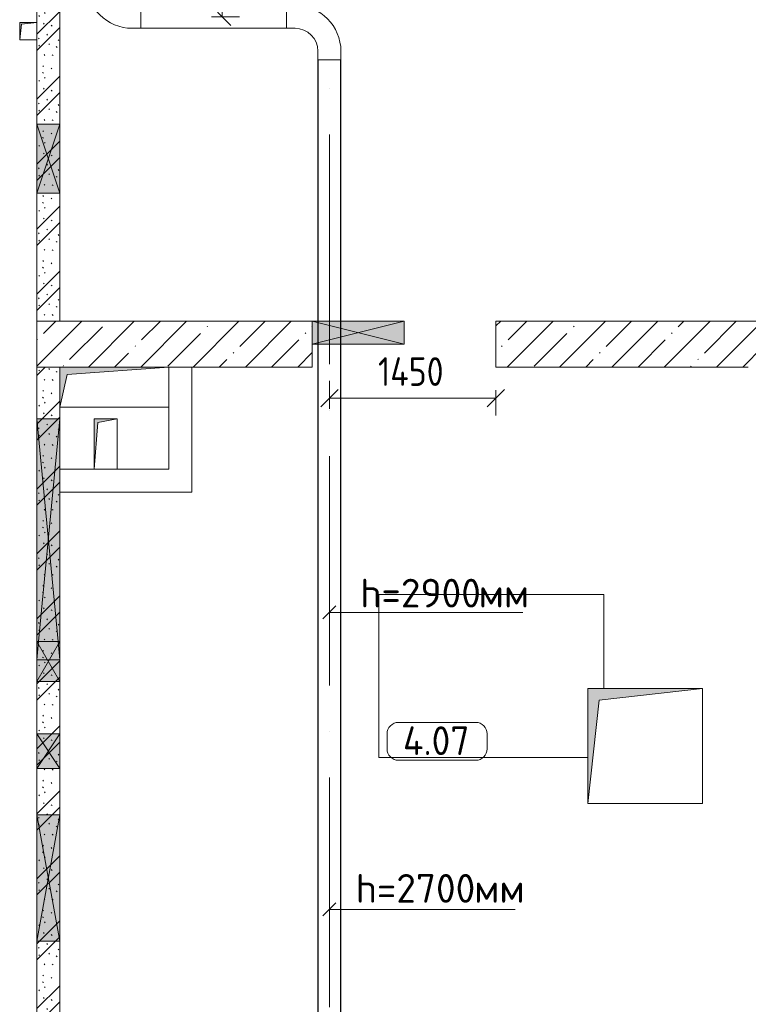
# Model space of a CAD drawing. Header units: millimetres. Extents: x -32229 to 192519, y -13689 to 125138.
# Tile 187 of 256: x 30985 to 37335, y 104500 to 113075. Entities that reach past the tile are written whole.
import ezdxf

# ---------------------------------------------------------------- set-up
doc = ezdxf.new("R2010")
doc.units = ezdxf.units.MM
doc.linetypes.add('ADSK_Осевая', pattern=[2800, 2000, -400, 0, -400])
for name, color, linetype, lineweight in [('A-____-____-DIMS', 7, 'Continuous', 9), ('A-____-____-DIMS-200', 7, 'Continuous', 9), ('A-AREA-____-IDEN', 7, 'Continuous', 9), ('A-FLOR-____-OTLN', 7, 'Continuous', 18), ('A-GLAZ-____-MCUT', 7, 'Continuous', 9), ('A-GLAZ-____-OTLN', 7, 'Continuous', 18), ('A-WALL-____-PATT', 7, 'Continuous', 40), ('E-CABL-TRAY-CNTR', 7, 'ADSK_Осевая', 18), ('E-CABL-TRAY-OTLN', 7, 'Continuous', 18), ('G-____-____-TEXT', 7, 'Continuous', 9), ('I-WALL-____-MCUT', 7, 'Continuous', 40), ('I-WALL-____-OTLN', 7, 'Continuous', 18), ('M-EQPM-____-OTLN', 7, 'Continuous', 18), ('S-COLS-____-MCUT', 7, 'Continuous', 40), ('S-COLS-____-OTLN', 7, 'Continuous', 18)]:
    doc.layers.add(name, color=color, linetype=linetype, lineweight=lineweight)
doc.layers.add('A-DETL-____-OTLN', color=7, linetype='Continuous', lineweight=9, true_color=0x00a600)
doc.styles.add('GOST Common_3', font='GOST_Common.ttf', dxfattribs={"height": 250})
doc.styles.add('GOST Common_4', font='GOST_Common.ttf', dxfattribs={"width": 0.9, "height": 250})
doc.styles.add('ISOCPEUR', font='isocpeur.ttf', dxfattribs={"height": 250})
doc.dimstyles.new('ГОСТ_2_5_мм2', dxfattribs={"dimscale": 304.8, "dimtxt": 251.428749, "dimasz": 0.492126, "dimexe": 0.492126, "dimexo": 0.656168, "dimgap": 0.098425, "dimtad": 1, "dimdec": 0, "dimdsep": 46, "dimtxsty": 'GOST Common_4', "dimblk1": 'OBLIQUE', "dimblk2": 'OBLIQUE', "dimsah": 1, "dimcen": 0.09, "dimazin": 2, "dimtfac": 1, "dimtdec": 4, "dimtix": 1, "dimtmove": 0, "dimatfit": 3, "dimfxl": 1, "dimtvp": 1, "dimtolj": 1, "dimtzin": 0, "dimarcsym": 2})
pattern_1 = [(135, (300.56, 377.28), (-565.6854, 6e-14), [10, -790]), (135, (349.8, 474.73), (-565.6854, 6e-14), [10, -790]), (135, (423.93, 473.06), (-565.6854, 6e-14), [10, -790]), (135, (229.92, 447.9), (-565.6854, 6e-14), [10, -790]), (135, (155.08, 447.9), (-565.6854, 6e-14), [10, -790]), (135, (114.9, 369.03), (-565.6854, 6e-14), [10, -790]), (135, (132.43, 285.8), (-565.6854, 6e-14), [10, -790]), (135, (214.66, 322), (-565.6854, 6e-14), [10, -790]), (135, (198.16, 261.88), (-565.6854, 6e-14), [10, -790]), (135, (45.2, 272.9), (-565.6854, 6e-14), [10, -790]), (135, (42.32, 336.16), (-565.6854, 6e-14), [10, -790]), (135, (92.26, 192.24), (-565.6854, 6e-14), [10, -790]), (135, (7.07, 149.2), (-565.6854, 6e-14), [10, -790]), (135, (80.6, 95.1), (-565.6854, 6e-14), [10, -790]), (135, (79.53, 36.94), (-565.6854, 6e-14), [10, -790]), (135, (153.87, 74.56), (-565.6854, 6e-14), [10, -790]), (135, (228.35, 124.8), (-565.6854, 6e-14), [10, -790]), (135, (279.75, 180.4), (-565.6854, 6e-14), [10, -790]), (135, (282.9, 31.63), (-565.6854, 6e-14), [10, -790]), (135, (377.38, 53.45), (-565.6854, 6e-14), [10, -790]), (135, (352.28, 102.7), (-565.6854, 6e-14), [10, -790]), (135, (354.05, 0), (-565.6854, 6e-14), [10, -790]), (135, (553.23, 16.45), (-565.6854, 6e-14), [10, -790]), (135, (542.38, 63.45), (-565.6854, 6e-14), [10, -790]), (135, (536.58, 239.3), (-565.6854, 6e-14), [10, -790]), (135, (475.85, 203.9), (-565.6854, 6e-14), [10, -790]), (135, (475.85, 316.54), (-565.6854, 6e-14), [10, -790]), (135, (520.8, 408.7), (-565.6854, 6e-14), [10, -790]), (135, (551.1, 470.8), (-565.6854, 6e-14), [10, -790]), (135, (235.25, 537.93), (-565.6854, 6e-14), [10, -790]), (135, (407.25, 547.65), (-565.6854, 6e-14), [10, -790]), (135, (94.5, 558.6), (-565.6854, 6e-14), [10, -790]), (135, (46.4, 532.3), (-565.6854, 6e-14), [10, -790]), (135, (85.56, 465.04), (-565.6854, 6e-14), [10, -790]), (135, (355.53, 181.14), (-565.6854, 6e-14), [10, -790]), (135, (362.23, 243.6), (-565.6854, 6e-14), [10, -790]), (135, (413.45, 344.1), (-565.6854, 6e-14), [10, -790]), (135, (286.3, 273.25), (-565.6854, 6e-14), [10, -790]), (135, (423.02, 263.72), (-565.6854, 6e-14), [10, -790]), (135, (162.94, 190.2), (-565.6854, 6e-14), [10, -790]), (135, (470.25, 120.93), (-565.6854, 6e-14), [10, -790]), (135, (484.48, 9.78), (-565.6854, 6e-14), [10, -790]), (45, (0, 212.13), (-565.6854, 0), []), (45, (212.13, 0), (-565.6854, 0), []), (45, (353.55, 0), (-565.6854, 0), []), (45, (0, 353.55), (-565.6854, 0), [])]
pattern_2 = [(45, (0, 0), (-228.0985, 228.0985), []), (45, (228.1, 0), (-228.0985, 228.0985), [403.225, -80.645, 6.706, -73.939])]

# ---------------------------------------------------------------- blocks, each defined once
blk = doc.blocks.new('АР_Отверстие прямоугольное - ОВВ-4102704--01 ЭЛ')
at = {"layer": 'A-GLAZ-____-OTLN', "lineweight": 13, "true_color": 0xf0f0f0}
blk.add_hatch(color=7, dxfattribs=at).paths.add_polyline_path([(675, 100), (-425, 100), (-425, -100), (675, -100)])
at = {"layer": 'A-GLAZ-____-MCUT', "color": 253, "lineweight": 13, "true_color": 0xaaaaaa}
for p, q in [((-425, 100), (-425, -100)), ((675, 100), (675, -100))]:
    blk.add_line(p, q, dxfattribs=at)
at = {"layer": 'A-GLAZ-____-OTLN', "color": 253, "lineweight": 5, "true_color": 0xaaaaaa}
for p, q in [((675, 100), (-425, -100)), ((-425, 100), (675, -100))]:
    blk.add_line(p, q, dxfattribs=at)
at = {"layer": 'A-GLAZ-____-OTLN', "color": 253, "lineweight": 13, "true_color": 0xaaaaaa}
for p, q in [((675, 100), (-425, 100)), ((-425, 100), (-425, -100)), ((675, -100), (675, 100)), ((-425, -100), (675, -100))]:
    blk.add_line(p, q, dxfattribs=at)
blk = doc.blocks.new('АР_Отверстие прямоугольное - ОВВ-V182--01 ЭЛ')
at = {"layer": 'A-GLAZ-____-OTLN', "lineweight": 13, "true_color": 0xf0f0f0}
blk.add_hatch(color=7, dxfattribs=at).paths.add_polyline_path([(1175, 100), (-925, 100), (-925, -100), (1175, -100)])
at = {"layer": 'A-GLAZ-____-MCUT', "color": 253, "lineweight": 13, "true_color": 0xaaaaaa}
for p, q in [((-925, 100), (-925, -100)), ((1175, 100), (1175, -100))]:
    blk.add_line(p, q, dxfattribs=at)
at = {"layer": 'A-GLAZ-____-OTLN', "color": 253, "lineweight": 5, "true_color": 0xaaaaaa}
for p, q in [((-925, 100), (1015, -84.8)), ((1175, 100), (1015, 84.8)), ((1015, 84.8), (-925, -100)), ((1015, -84.8), (1175, -100))]:
    blk.add_line(p, q, dxfattribs=at)
at = {"layer": 'A-GLAZ-____-OTLN', "color": 253, "lineweight": 13, "true_color": 0xaaaaaa}
for p, q in [((1015, 100), (-925, 100)), ((-925, 100), (-925, -100)), ((1175, 100), (1015, 100)), ((1175, -100), (1175, 100)), ((-925, -100), (1015, -100)), ((1015, -100), (1175, -100))]:
    blk.add_line(p, q, dxfattribs=at)
blk = doc.blocks.new('АР_Отверстие прямоугольное - ВК-5166370--01 ЭЛ')
at = {"layer": 'A-GLAZ-____-OTLN', "lineweight": 13, "true_color": 0xf0f0f0}
blk.add_hatch(color=7, dxfattribs=at).paths.add_polyline_path([(-175, -100), (425, -100), (425, 100), (-175, 100)])
at = {"layer": 'A-GLAZ-____-MCUT', "color": 253, "lineweight": 13, "true_color": 0xaaaaaa}
for p, q in [((-175, 100), (-175, -100)), ((425, 100), (425, -100))]:
    blk.add_line(p, q, dxfattribs=at)
at = {"layer": 'A-GLAZ-____-OTLN', "color": 253, "lineweight": 5, "true_color": 0xaaaaaa}
for p, q in [((425, 100), (-175, -100)), ((-175, 100), (425, -100))]:
    blk.add_line(p, q, dxfattribs=at)
at = {"layer": 'A-GLAZ-____-OTLN', "color": 253, "lineweight": 13, "true_color": 0xaaaaaa}
for p, q in [((425, 100), (-175, 100)), ((-175, 100), (-175, -100)), ((425, -100), (425, 100)), ((-175, -100), (425, -100))]:
    blk.add_line(p, q, dxfattribs=at)
blk = doc.blocks.new('АР_Отверстие прямоугольное - АПТ-7411072--01 ЭЛ')
at = {"layer": 'A-GLAZ-____-OTLN', "lineweight": 13, "true_color": 0xf0f0f0}
blk.add_hatch(color=7, dxfattribs=at).paths.add_polyline_path([(-25, -100), (275, -100), (275, 100), (-25, 100)])
at = {"layer": 'A-GLAZ-____-MCUT', "color": 253, "lineweight": 13, "true_color": 0xaaaaaa}
for p, q in [((-25, 100), (-25, -100)), ((275, 100), (275, -100))]:
    blk.add_line(p, q, dxfattribs=at)
at = {"layer": 'A-GLAZ-____-OTLN', "color": 253, "lineweight": 5, "true_color": 0xaaaaaa}
for p, q in [((275, 100), (-25, -100)), ((-25, 100), (275, -100))]:
    blk.add_line(p, q, dxfattribs=at)
at = {"layer": 'A-GLAZ-____-OTLN', "color": 253, "lineweight": 13, "true_color": 0xaaaaaa}
for p, q in [((275, 100), (-25, 100)), ((-25, 100), (-25, -100)), ((275, -100), (275, 100)), ((-25, -100), (275, -100))]:
    blk.add_line(p, q, dxfattribs=at)
blk = doc.blocks.new('АР_Канал вертикальный прямоугольный - ВК-5403405--01 ЭЛ')
at = {"layer": 'M-EQPM-____-OTLN', "lineweight": 13, "true_color": 0xe2e2e2}
blk.add_hatch(color=254, dxfattribs=at).paths.add_polyline_path([(-75, -75), (-60, 60), (75, 75), (-75, 75)])
at = {"layer": 'M-EQPM-____-OTLN', "color": 253, "lineweight": 13, "true_color": 0xaaaaaa}
for p, q in [((75, 75), (-75, 75)), ((-75, 75), (-75, -75)), ((75, 75), (-75, 75)), ((-75, 75), (-75, -75)), ((-75, -75), (-75, 75)), ((-75, 75), (75, 75)), ((-75, -75), (-60, 60)), ((-75, -75), (-60, 60)), ((-60, 60), (75, 75)), ((-60, 60), (75, 75)), ((75, -75), (75, 75)), ((75, 75), (75, -75)), ((-75, -75), (75, -75)), ((75, -75), (-75, -75))]:
    blk.add_line(p, q, dxfattribs=at)
blk = doc.blocks.new('АР_Канал вертикальный прямоугольный - АПТ-5403870--01 ЭЛ')
at = {"layer": 'M-EQPM-____-OTLN', "lineweight": 13, "true_color": 0xe2e2e2}
blk.add_hatch(color=254, dxfattribs=at).paths.add_polyline_path([(-475, -175), (-410, 110), (475, 175), (-475, 175)])
at = {"layer": 'M-EQPM-____-OTLN', "color": 253, "lineweight": 13, "true_color": 0xaaaaaa}
for p, q in [((475, 175), (-475, 175)), ((-475, 175), (-475, -175)), ((475, 175), (-475, 175)), ((-475, 175), (-475, -175)), ((-475, -175), (-475, 175)), ((-475, 175), (475, 175)), ((-410, 110), (475, 175)), ((-410, 110), (475, 175)), ((475, -175), (475, 175)), ((475, 175), (475, -175)), ((-475, -175), (-410, 110)), ((-475, -175), (-410, 110)), ((-475, -175), (475, -175)), ((475, -175), (-475, -175))]:
    blk.add_line(p, q, dxfattribs=at)
blk = doc.blocks.new('АР_Отверстие прямоугольное - ВК-7411416--01 ЭЛ')
at = {"layer": 'A-GLAZ-____-OTLN', "lineweight": 13, "true_color": 0xf0f0f0}
blk.add_hatch(color=7, dxfattribs=at).paths.add_polyline_path([(-50, -100), (300, -100), (300, 100), (-50, 100)])
at = {"layer": 'A-GLAZ-____-MCUT', "color": 253, "lineweight": 13, "true_color": 0xaaaaaa}
for p, q in [((-50, 100), (-50, -100)), ((300, 100), (300, -100))]:
    blk.add_line(p, q, dxfattribs=at)
at = {"layer": 'A-GLAZ-____-OTLN', "color": 253, "lineweight": 5, "true_color": 0xaaaaaa}
for p, q in [((300, 100), (-50, -100)), ((-50, 100), (300, -100))]:
    blk.add_line(p, q, dxfattribs=at)
at = {"layer": 'A-GLAZ-____-OTLN', "color": 253, "lineweight": 13, "true_color": 0xaaaaaa}
for p, q in [((300, 100), (-50, 100)), ((-50, 100), (-50, -100)), ((300, -100), (300, 100)), ((-50, -100), (300, -100))]:
    blk.add_line(p, q, dxfattribs=at)
blk = doc.blocks.new('АР_Канал вертикальный прямоугольный - ОВ-6262310--01 ЭЛ')
at = {"layer": 'M-EQPM-____-OTLN', "lineweight": 13, "true_color": 0xe2e2e2}
blk.add_hatch(color=254, dxfattribs=at).paths.add_polyline_path([(-100, -220), (-68, 188), (100, 220), (-100, 220)])
at = {"layer": 'M-EQPM-____-OTLN', "color": 253, "lineweight": 13, "true_color": 0xaaaaaa}
for p, q in [((100, 220), (-100, 220)), ((-100, 220), (-100, -220)), ((100, 220), (-100, 220)), ((-100, 220), (-100, -220)), ((-100, -220), (-100, 220)), ((-100, 220), (100, 220)), ((-100, -220), (-68, 188)), ((-100, -220), (-68, 188)), ((-68, 188), (100, 220)), ((-68, 188), (100, 220)), ((100, -220), (100, 220)), ((100, 220), (100, -220)), ((-100, -220), (100, -220)), ((100, -220), (-100, -220))]:
    blk.add_line(p, q, dxfattribs=at)
blk = doc.blocks.new('АР_Отверстие прямоугольное - АПТ-5454819--01 ЭЛ')
at = {"layer": 'A-GLAZ-____-OTLN', "lineweight": 13, "true_color": 0xf0f0f0}
blk.add_hatch(color=7, dxfattribs=at).paths.add_polyline_path([(525, -100), (525, 100), (-275, 100), (-275, -100)])
at = {"layer": 'A-GLAZ-____-MCUT', "color": 253, "lineweight": 13, "true_color": 0xaaaaaa}
for p, q in [((-275, 100), (-275, -100)), ((525, 100), (525, -100))]:
    blk.add_line(p, q, dxfattribs=at)
at = {"layer": 'A-GLAZ-____-OTLN', "color": 253, "lineweight": 5, "true_color": 0xaaaaaa}
for p, q in [((525, 100), (-275, -100)), ((-275, 100), (525, -100))]:
    blk.add_line(p, q, dxfattribs=at)
at = {"layer": 'A-GLAZ-____-OTLN', "color": 253, "lineweight": 13, "true_color": 0xaaaaaa}
for p, q in [((525, 100), (-275, 100)), ((-275, 100), (-275, -100)), ((525, -100), (525, 100)), ((-275, -100), (525, -100))]:
    blk.add_line(p, q, dxfattribs=at)
blk = doc.blocks.new('АР_Канал вертикальный прямоугольный - АПТ-7509794--01 ЭЛ')
at = {"layer": 'M-EQPM-____-OTLN', "lineweight": 13, "true_color": 0xe2e2e2}
blk.add_hatch(color=254, dxfattribs=at).paths.add_polyline_path([(-500, -500), (-400, 400), (500, 500), (-500, 500), (-500, 34.4)])
at = {"layer": 'M-EQPM-____-OTLN', "color": 253, "lineweight": 13, "true_color": 0xaaaaaa}
for p, q in [((500, 500), (-500, 500)), ((-500, 500), (-500, -500)), ((500, 500), (-500, 500)), ((-500, 500), (-500, -500)), ((-500, -500), (-500, 500)), ((-500, 500), (500, 500)), ((-400, 400), (500, 500)), ((500, -500), (500, 500)), ((500, 500), (500, -500)), ((-500, -500), (-400, 400)), ((-500, -500), (500, -500)), ((500, -500), (-500, -500))]:
    blk.add_line(p, q, dxfattribs=at)
blk = doc.blocks.new('Наметкина 10_РД_АР_П_отсоединено_rvt-1--01 ЭЛ')
at = {"layer": 'A-WALL-____-PATT', "lineweight": 5, "true_color": 0xaaaaaa}
h = blk.add_hatch(dxfattribs=at)
h.set_pattern_fill('FP_6', color=253, style=0, pattern_type=2)
h.set_pattern_definition(pattern_1)
h.paths.add_polyline_path([(31335.3, 110450), (31335.3, 113350), (31135.3, 113350), (31135.3, 110450)])
h = blk.add_hatch(dxfattribs=at)
h.set_pattern_fill('FP_6', color=253, style=0, pattern_type=2)
h.set_pattern_definition(pattern_1)
h.paths.add_polyline_path([(31335.3, 104150), (31335.3, 110050), (31135.3, 110050), (31135.3, 104150)])
at = {"layer": 'S-COLS-____-OTLN', "lineweight": 5, "true_color": 0xaaaaaa}
h = blk.add_hatch(dxfattribs=at)
h.set_pattern_fill('FP_1', color=253, style=0, pattern_type=2)
h.set_pattern_definition(pattern_2)
h.paths.add_polyline_path([(31135.3, 110050), (33535.3, 110050), (33535.3, 110450), (31135.3, 110450), (31135.3, 110250)])
h = blk.add_hatch(dxfattribs=at)
h.set_pattern_fill('FP_1', color=253, style=0, pattern_type=2)
h.set_pattern_definition(pattern_2)
h.paths.add_polyline_path([(37335.3, 110050), (37535.3, 110050), (37535.3, 110450), (35135.3, 110450), (35135.3, 110050), (36624.1, 110050)])
at = {"layer": 'A-FLOR-____-OTLN', "color": 253, "lineweight": 13, "true_color": 0xaaaaaa}
for p, q in [((36075.3, 108070), (34115.3, 108070)), ((34115.3, 108070), (34115.3, 106650)), ((36075.3, 107250), (36075.3, 108070)), ((34115.3, 106650), (35935.3, 106650))]:
    blk.add_line(p, q, dxfattribs=at)
at = {"layer": 'I-WALL-____-MCUT', "color": 253, "lineweight": 13, "true_color": 0xaaaaaa}
for p, q in [((31135.3, 113350), (31135.3, 112165)), ((31335.3, 112165), (31335.3, 113350)), ((31135.3, 112165), (31135.3, 111565)), ((31335.3, 111565), (31335.3, 112165)), ((31135.3, 111565), (31135.3, 110450)), ((31335.3, 110450), (31335.3, 111565)), ((31135.3, 110450), (31335.3, 110450)), ((31135.3, 110050), (31135.3, 109600)), ((31335.3, 110050), (31135.3, 110050)), ((31335.3, 109600), (31335.3, 110050)), ((31135.3, 109600), (31135.3, 107660)), ((31335.3, 107660), (31335.3, 109600)), ((31135.3, 107660), (31135.3, 107500)), ((31335.3, 107500), (31335.3, 107660)), ((31135.3, 107500), (31135.3, 107310)), ((31335.3, 107310), (31335.3, 107500)), ((31135.3, 107310), (31135.3, 106855)), ((31335.3, 106855), (31335.3, 107310)), ((31135.3, 106855), (31135.3, 106555)), ((31335.3, 106555), (31335.3, 106855)), ((31135.3, 106555), (31135.3, 106150)), ((31335.3, 106150), (31335.3, 106555)), ((31135.3, 106150), (31135.3, 105050)), ((31335.3, 105050), (31335.3, 106150)), ((31135.3, 105050), (31135.3, 104150)), ((31335.3, 104150), (31335.3, 105050))]:
    blk.add_line(p, q, dxfattribs=at)
at = {"layer": 'I-WALL-____-OTLN', "color": 253, "lineweight": 13, "true_color": 0xaaaaaa}
for p, q in [((32485.3, 110050), (32485.3, 108960)), ((32285.3, 109160), (32285.3, 109700)), ((31335.3, 109160), (31635.3, 109160)), ((31835.3, 109160), (32285.3, 109160)), ((32285.3, 108960), (31335.3, 108960)), ((32485.3, 108960), (32285.3, 108960))]:
    blk.add_line(p, q, dxfattribs=at)
at = {"layer": 'S-COLS-____-MCUT', "color": 253, "lineweight": 15, "true_color": 0xaaaaaa}
for p, q in [((33535.3, 110450), (31135.3, 110450)), ((31135.3, 110450), (31135.3, 110050)), ((33535.3, 110250), (33535.3, 110450)), ((37335.3, 110450), (35135.3, 110450)), ((35135.3, 110450), (35135.3, 110050)), ((37535.3, 110450), (37335.3, 110450)), ((33535.3, 110050), (33535.3, 110250)), ((31135.3, 110050), (33535.3, 110050)), ((35135.3, 110050), (37335.3, 110050))]:
    blk.add_line(p, q, dxfattribs=at)
at = {"layer": 'A-GLAZ-____-OTLN', "color": 253, "lineweight": 13, "true_color": 0xaaaaaa}
for name, p, rotation in [('АР_Отверстие прямоугольное - ВК-5166370--01 ЭЛ', (31235.3, 111740), 90), ('АР_Отверстие прямоугольное - ОВВ-V182--01 ЭЛ', (31235.3, 108675), 269.9999999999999), ('АР_Отверстие прямоугольное - ВК-7411416--01 ЭЛ', (31235.3, 107360), 89.99999999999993), ('АР_Отверстие прямоугольное - АПТ-7411072--01 ЭЛ', (31235.3, 106580), 89.99999999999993), ('АР_Отверстие прямоугольное - ОВВ-4102704--01 ЭЛ', (31235.3, 105725), 269.9999999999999)]:
    blk.add_blockref(name, p, dxfattribs=dict(at, rotation=rotation))
blk.add_blockref('АР_Отверстие прямоугольное - АПТ-5454819--01 ЭЛ', (33810.3, 110350), dxfattribs=at)
at = {"layer": 'M-EQPM-____-OTLN', "color": 253, "lineweight": 13, "true_color": 0xaaaaaa}
for name, p in [('АР_Канал вертикальный прямоугольный - ВК-5403405--01 ЭЛ', (31060.3, 112975)), ('АР_Канал вертикальный прямоугольный - АПТ-5403870--01 ЭЛ', (31810.3, 109875)), ('АР_Канал вертикальный прямоугольный - ОВ-6262310--01 ЭЛ', (31735.3, 109380)), ('АР_Канал вертикальный прямоугольный - АПТ-7509794--01 ЭЛ', (36435.3, 106750))]:
    blk.add_blockref(name, p, dxfattribs=at)
blk = doc.blocks.new('M_Горизонтальный изгиб-колено для канального - Стандартное-V331--01 ЭЛ')
at = {"layer": 'E-CABL-TRAY-OTLN', "color": 1, "true_color": 0xff0000}
for p, q in [((100, 375), (-100, 375)), ((-100, 375), (-100, 300)), ((100, 300), (100, 375)), ((-375, -100), (-375, 100)), ((-375, 100), (-300, 100)), ((-300, -100), (-375, -100))]:
    blk.add_line(p, q, dxfattribs=at)
for radius, end in [(400, 360), (200, 0)]:
    blk.add_arc((-300, 300), radius, 270, end, dxfattribs=at)
blk = doc.blocks.new('Марка помещения 2 - Марка помещения 2-1605974--01 ЭЛ')
at = {"layer": 'A-AREA-____-IDEN', "color": 253, "true_color": 0xaaaaaa}
for p, q in [((-1.797, 0.841), (1.569, 0.841)), ((-2.297, -0.309), (-2.297, 0.341)), ((2.069, 0.341), (2.069, -0.309)), ((1.569, -0.809), (-1.797, -0.809))]:
    blk.add_line(p, q, dxfattribs=at)
for centre, start, end in [((-1.797, 0.341), 90, 180), ((1.569, 0.341), 0, 90), ((-1.797, -0.309), 180, 270), ((1.569, -0.309), 270, 360)]:
    blk.add_arc(centre, 0.5, start, end, dxfattribs=at)
blk = doc.blocks.new('DIMBLOCK148--01 ЭЛ')
at = {"layer": 'A-____-____-DIMS-200'}
for p, q in [((32751.2, 114000), (32676.2, 114075)), ((32657.3, 114000), (32901.2, 114000)), ((32751.2, 114000), (32657.3, 114000)), ((32751.2, 114000), (32751.2, 113100.1)), ((32751.2, 114000), (32826.2, 113925)), ((32751.2, 113100.1), (32676.2, 113175.1)), ((32657.3, 113100.1), (32901.2, 113100.1)), ((32751.2, 113100.1), (32657.3, 113100.1)), ((32751.2, 113100.1), (32826.2, 113025.1))]:
    blk.add_line(p, q, dxfattribs=at)
at = {"layer": 'A-____-____-DIMS-200', "color": 0, "insert": (32394.5, 113313.5), "char_height": 250, "width": 567.632, "attachment_point": 1, "rotation": 90, "line_spacing_factor": 1.022761, "style": 'GOST Common_4'}
blk.add_mtext('900', dxfattribs=at)
blk = doc.blocks.new('_Oblique')
at = {"color": 0, "linetype": 'ByBlock', "lineweight": -2}
blk.add_line((-0.5, -0.5), (0.5, 0.5), dxfattribs=at)
blk = doc.blocks.new('DIMBLOCK149--01 ЭЛ')
at = {"layer": 'A-____-____-DIMS-200'}
for p, q in [((33684.9, 109685), (33684.9, 109929)), ((33684.9, 109779), (33759.9, 109854)), ((35135.3, 109779), (35210.3, 109854)), ((35135.3, 109850), (35135.3, 109629)), ((35135.3, 109779), (35135.3, 109850)), ((33684.9, 109779), (33609.9, 109704)), ((33684.9, 109779), (35135.3, 109779)), ((33684.9, 109779), (33684.9, 109685)), ((35135.3, 109779), (35060.3, 109704))]:
    blk.add_line(p, q, dxfattribs=at)
at = {"layer": 'A-____-____-DIMS-200', "color": 0, "insert": (34107.5, 110135.7), "char_height": 250, "width": 726.16, "attachment_point": 1, "line_spacing_factor": 1.022761, "style": 'GOST Common_4'}
blk.add_mtext('1450', dxfattribs=at)

msp = doc.modelspace()

# ---------------------------------------------------------------- linework, layer by layer
at = {"layer": 'A-DETL-____-OTLN', "color": 1, "true_color": 0xff0000}
for p, q in [((33626.7, 107857.1), (33739.8, 107970.2)), ((33684.9, 107913.6), (35371.1, 107913.6))]:
    msp.add_line(p, q, dxfattribs=at)
at = {"layer": 'A-DETL-____-OTLN', "color": 116, "true_color": 0x008040}
for p, q in [((33626.7, 105270.5), (33739.8, 105383.7)), ((35303.2, 105327.1), (33683.2, 105327.1))]:
    msp.add_line(p, q, dxfattribs=at)
at = {"layer": 'E-CABL-TRAY-CNTR', "color": 1, "true_color": 0xff0000}
msp.add_line((33684.9, 101675), (33684.9, 112725.1), dxfattribs=at)
at = {"layer": 'E-CABL-TRAY-OTLN', "color": 1, "true_color": 0xff0000}
for p, q in [((32040.3, 113000.1), (32040.3, 113002.6)), ((33309.9, 113002.6), (32040.3, 113002.6)), ((33309.9, 113000.1), (32040.3, 113000.1)), ((33309.9, 113002.6), (33309.9, 113000.1)), ((33584.9, 112725.1), (33587.4, 112725.1)), ((33584.9, 101675), (33584.9, 112725.1)), ((33587.4, 101675), (33587.4, 112725.1)), ((33782.4, 112725.1), (33784.9, 112725.1)), ((33782.4, 101675), (33782.4, 112725.1)), ((33784.9, 101675), (33784.9, 112725.1))]:
    msp.add_line(p, q, dxfattribs=at)

# ---------------------------------------------------------------- block references
at = {"lineweight": 5}
msp.add_blockref('Наметкина 10_РД_АР_П_отсоединено_rvt-1--01 ЭЛ', (0, 0), dxfattribs=at)
at = {"layer": 'A-AREA-____-IDEN', "color": 253, "true_color": 0xaaaaaa, "xscale": 199.9999999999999, "yscale": 199.9999999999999, "zscale": 199.9999999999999}
msp.add_blockref('Марка помещения 2 - Марка помещения 2-1605974--01 ЭЛ', (34645.9, 106787.1), dxfattribs=at)
at = {"layer": 'E-CABL-TRAY-OTLN', "color": 1, "true_color": 0xff0000}
for p, rotation in [((31665.3, 113100.1), 270), ((33684.9, 113100.1), 90)]:
    msp.add_blockref('M_Горизонтальный изгиб-колено для канального - Стандартное-V331--01 ЭЛ', p, dxfattribs=dict(at, rotation=rotation))

# ---------------------------------------------------------------- texts
at = {"layer": 'A-AREA-____-IDEN', "color": 253, "true_color": 0xaaaaaa, "insert": (34325.4, 106920.8), "char_height": 250, "width": 785.654, "attachment_point": 1, "style": 'GOST Common_3'}
msp.add_mtext('4.07', dxfattribs=at)
at = {"layer": 'G-____-____-TEXT', "color": 1, "true_color": 0xff0000, "char_height": 250, "attachment_point": 1, "style": 'ISOCPEUR'}
for s, insert, width in [('h=2900', (33953, 108206.1), 1250.632), ('мм', (34984.9, 108206.1), 481.012)]:
    msp.add_mtext(s, dxfattribs=dict(at, insert=insert, width=width))
at = {"layer": 'G-____-____-TEXT', "color": 96, "true_color": 0x008000, "char_height": 250, "attachment_point": 1, "style": 'ISOCPEUR'}
for s, insert, width in [('h=2700', (33913.3, 105634.6), 1250.632), ('мм', (34945.2, 105634.6), 481.012)]:
    msp.add_mtext(s, dxfattribs=dict(at, insert=insert, width=width))

# ---------------------------------------------------------------- dimensions: what is measured, and where the dimension line sits
at = {"layer": 'A-____-____-DIMS'}
dim = msp.add_linear_dim(base=(32751.2, 113100.1), p1=(32857.3, 114000), p2=(32857.3, 113100.1), angle=90, dimstyle='ГОСТ_2_5_мм2', override={"dimpost": '<>', "dimfxl": 899.934982}, dxfattribs=at)
dim.commit()
dim.dimension.update_dxf_attribs({"geometry": 'DIMBLOCK148--01 ЭЛ', "text_midpoint": (32596.2, 113550)})
dim = msp.add_linear_dim(base=(35135.3, 109779), p1=(33684.9, 109885), p2=(35135.3, 110050), dimstyle='ГОСТ_2_5_мм2', override={"dimpost": '<>', "dimfxl": 1459.744933}, dxfattribs=at)
dim.commit()
dim.dimension.update_dxf_attribs({"geometry": 'DIMBLOCK149--01 ЭЛ', "text_midpoint": (34410.1, 109934)})

doc.saveas('drawing.dxf')
